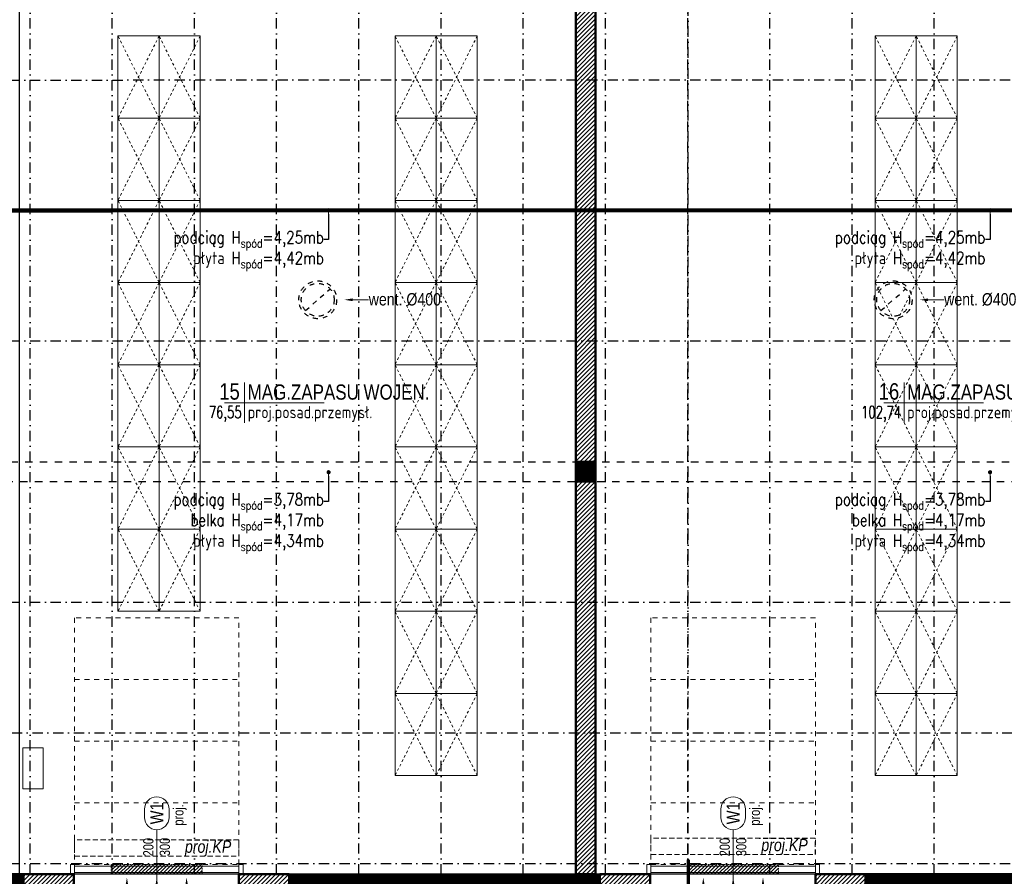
# Model space of a CAD drawing. Header units: centimetres. Extents: x -2715 to 104803, y -1446 to 32152.
# Tile 16 of 27: x 87423 to 88621, y -452 to 591. Entities that reach past the tile are written whole.
import ezdxf
from ezdxf import colors
from ezdxf.entities.mleader import LeaderData, LeaderLine
from ezdxf.enums import TextEntityAlignment as Align
from ezdxf.math import Vec2, Vec3

# ---------------------------------------------------------------- set-up
doc = ezdxf.new("R2010")
doc.units = ezdxf.units.CM
doc.header["$MEASUREMENT"] = 0
for name, pattern in [('ACAD_ISO04W100', [30, 24, -3, 0, -3]), ('Dash', [0.6, 0.3, -0.3]), ('DASHDOT', [25.4, 12.7, -6.35, 0, -6.35]), ('DASHDOT2', [0.5, 0.25, -0.125, 0, -0.125]), ('HIDDEN', [9.525, 6.35, -3.175]), ('HIDDENX2', [19.05, 12.7, -6.35])]:
    doc.linetypes.add(name, pattern=pattern)
for name, color, linetype, lineweight in [('0_TXT', 7, 'Continuous', 15), ('0_TXT niewidoczne', 7, 'Continuous', 15), ('1_ hatch', 8, 'Continuous', 9), ('1_ projection', 9, 'HIDDENX2', 5), ('1_ przerywana  S_CONSTRUCTION', 124, 'DASHDOT2', 25), ('1_ view 1', 7, 'Continuous', 15), ('1_ wall STRUCT', 72, 'Continuous', 50), ('IS_obrys', 6, 'Continuous', 30), ('przekroj projektowany', 10, 'ACAD_ISO04W100', 70)]:
    doc.layers.add(name, color=color, linetype=linetype, lineweight=lineweight)
doc.layers.add('1_ area', color=30, linetype='Continuous', lineweight=9, plot=False)
doc.layers.add('1_ dach - osie', color=7, linetype='DASHDOT')
doc.layers.add('DIM', color=7, linetype='Continuous')
for name, color, linetype, lineweight, true_color in [('1_ doors proj.', 7, 'Continuous', 15, 0x1a8cff), ('1_ hatch proj.', 7, 'Continuous', 9, 0x1a8cff), ('1_ wall STRUCT proj.', 7, 'Continuous', 50, 0x1a8cff), ('2_ doors description proj.', 7, 'Continuous', 15, 0x1a8cff), ('2_ equipment proj._skrzynie', 7, 'Continuous', 9, 0x6a91a9), ('3_ PPOŻ  opisy', 7, 'Continuous', 18, 0x940000)]:
    doc.layers.add(name, color=color, linetype=linetype, lineweight=lineweight, true_color=true_color)
doc.styles.add('ARIAL', font='arial.ttf', dxfattribs={"width": 0.8})
doc.styles.add('BIKTS', font='bikromsw.shx', dxfattribs={"width": 0.85})
doc.styles.add('opis100', font='ARIALN.TTF', dxfattribs={"height": 18})
doc.styles.get("Standard").update_dxf_attribs({"font": 'arial.ttf'})
doc.styles.add('TXT1', font='simplex.shx', dxfattribs={"width": 0.8})
doc.styles.add('TXT_D', font='arial.ttf')
doc.styles.add('TXT_M', font='romans.shx', dxfattribs={"width": 0.75, "oblique": 15})
doc.styles.add('TXT_S', font='romand.shx')

# ---------------------------------------------------------------- blocks, each defined once
blk = doc.blocks.new('vcfnbvcnbvm')
at = {"linetype": 'Dash', "ltscale": 20}
for points in [[(-205, 6), (-5, 6), (-5, 306), (-205, 306), (-205, 6)], [(-205, 231), (-5, 231)], [(-205, 156), (-5, 156)], [(-205, 81), (-5, 81)]]:
    blk.add_lwpolyline(points, dxfattribs=at)
for points in [[(-210, 6), (-205, 6), (-205, -6), (-210, -6), (-210, 6)], [(-210, 6), (-205, 6), (-205, -6), (-210, -6), (-210, 6)], [(-205, 4), (-5, 4), (-5, -4), (-205, -4), (-205, 6)], [(0, 6), (-5, 6), (-5, -6), (0, -6), (0, 6)], [(0, 6), (-5, 6), (-5, -6), (0, -6), (0, 6)]]:
    blk.add_lwpolyline(points)
blk = doc.blocks.new('_OZN.DRZWI')
blk.add_line((0, 0), (61.1, 0))
blk.add_lwpolyline([(-15, 15, -1), (-15, -15), (-25, -15, -1), (-25, 15)], format="xyb", close=True)
at = {"style": 'BIKTS', "width": 0.8}
blk.add_attdef('WYSOK', text='', height=8, rotation=0, dxfattribs=at).set_placement((27.6, 12.7), align=Align.TOP_CENTER)
for p in [(-20, 0), (75.1, 0)]:
    blk.add_attdef('OZN', text='', height=8, rotation=0, dxfattribs=at).set_placement(p, align=Align.MIDDLE)
blk.add_attdef('SZEROK', text='', height=8, rotation=0, dxfattribs=at).set_placement((27.6, -12.4), align=Align.CENTER)
blk = doc.blocks.new('MET')
at = {"layer": '0_TXT niewidoczne'}
for p, q in [((0, -20), (0, 20)), ((-20, 0), (78.66, 0))]:
    blk.add_line(p, q, dxfattribs=at)
at = {"style": 'TXT_D', "width": 0.8, "flags": 4}
blk.add_attdef('NUMER', text='', height=15, dxfattribs=at).set_placement((-6.73, 3.76), align=Align.RIGHT)
blk.add_attdef('NAZWA', (4.15, 3.76), '', height=15, dxfattribs=at)
at = {"layer": '0_TXT niewidoczne', "style": 'TXT_M', "width": 0.8, "flags": 4}
blk.add_attdef('M2', text='', height=12, dxfattribs=at).set_placement((-6.06, -15.36), align=Align.RIGHT)
blk.add_attdef('POSADZKA', (4.15, -15.36), '', height=12, dxfattribs=at)
blk = doc.blocks.new('_DOT')
at = {"color": 0, "linetype": 'ByBlock'}
blk.add_line((-0.5, 0), (-1, 0), dxfattribs=at)
at = {"color": 0, "linetype": 'ByBlock', "const_width": 0.5}
blk.add_lwpolyline([(-0.25, 0, 1), (0.25, 0, 1)], format="xyb", close=True, dxfattribs=at)
blk = doc.blocks.new('fdgfhgfhfh')
at = {"layer": 'DIM'}
blk.add_circle((0, 0), 5, dxfattribs=at)
blk.add_circle((0, 0), 5, dxfattribs=at)
at = {"layer": 'przekroj projektowany', "ltscale": 5}
blk.add_line((0, 255.7), (0, -34), dxfattribs=at)
blk.add_lwpolyline([(32.2, 0), (-87.8, 0), (-49.4, -34.3)], dxfattribs=at)
at = {"layer": 'przekroj projektowany', "color": 7, "ltscale": 5, "insert": (-73.2, 29.9), "char_height": 40, "width": 94.44, "attachment_point": 1, "rotation": 90, "style": 'opis100'}
blk.add_mtext('A', dxfattribs=at)
blk = doc.blocks.new('cxvcbvc')
at = {"layer": '1_ dach - osie'}
blk.add_line((-869, 0), (885.7, 0), dxfattribs=at)
at = {"layer": '1_ area', "rotation": 270}
blk.add_blockref('fdgfhgfhfh', (-1080.5, 0), dxfattribs=at)
blk = doc.blocks.new('RDFEWFGRDGBFH')
at = {"layer": '0_TXT', "color": 150, "linetype": 'ByBlock', "lineweight": -2}
blk.add_line((0, -10), (0, -19.6), dxfattribs=at)
blk.add_open_spline([(0, -19.6), (-1.2, -20.8), (-4.4, -23.7), (4.7, -26.4), (0.8, -31.3), (-0.9, -32.6), (-1.1, -32.7)], degree=3, knots=[0, 0, 0, 0, 4.027858, 10.239386, 15.868897, 16.708323, 16.708323, 16.708323, 16.708323], dxfattribs=at)
at = {"layer": '0_TXT', "color": 150}
blk.add_solid([(-1.7, -10), (0, 0), (1.7, -10)], dxfattribs=at)
blk = doc.blocks.new('NAWIEW')
at = {"layer": '1_ hatch proj.', "linetype": 'Dash', "ltscale": 5}
h = blk.add_hatch(dxfattribs=at)
h.set_pattern_fill('ANSI31', color=256, scale=25)
h.set_pattern_definition([(45, (-87022.5463, 436.0692), (-2.20970869, 2.20970869), [])])
h.paths.add_polyline_path([(-55.3, -13), (55.3, -13), (55.3, -1), (-55.3, -1)])
blk.add_lwpolyline([(-55.3, -13), (55.3, -13), (55.3, -1), (-55.3, -1)], close=True, dxfattribs=at)
at = {"layer": '0_TXT'}
for p in [(-36.3, -16.9), (0, -16.9)]:
    blk.add_blockref('RDFEWFGRDGBFH', p, dxfattribs=at)
at = {"layer": '0_TXT', "xscale": -1}
blk.add_blockref('RDFEWFGRDGBFH', (36.3, -16.9), dxfattribs=at)
blk = doc.blocks.new('vcvcbv')
blk.add_lwpolyline([(-100, 50), (0, 50), (0, 0), (-100, 0), (-100, 50)])
at = {"linetype": 'Dash', "ltscale": 10}
blk.add_lwpolyline([(-100, 0), (0, 50), (0, 0), (-100, 50), (-100, 0)], dxfattribs=at)
blk = doc.blocks.new('sdadsfsdfd')
at = {"layer": '2_ equipment proj._skrzynie', "rotation": 90}
for p in [(364, 100), (414, 100), (701, 100), (751, 100), (1285, 100), (1335, 100), (364, 0), (414, 0), (701, 0), (751, 0), (1285, 0), (1335, 0), (364, -100), (414, -100), (701, -100), (751, -100), (1285, -100), (1335, -100), (364, -200), (414, -200), (701, -200), (751, -200), (1285, -200), (1335, -200), (364, -300), (414, -300), (701, -300), (751, -300), (1285, -300), (1335, -300), (364, -400), (414, -400), (701, -400), (751, -400), (1285, -400), (1335, -400), (364, -500), (414, -500), (701, -500), (751, -500), (1285, -500), (1335, -500), (701, -600), (751, -600), (1285, -600), (1335, -600), (701, -700), (751, -700), (1285, -700), (1335, -700)]:
    blk.add_blockref('vcvcbv', p, dxfattribs=at)
blk = doc.blocks.new('hgfhgjgjj')
at = {"layer": '1_ przerywana  S_CONSTRUCTION', "color": 150, "linetype": 'Dash', "ltscale": 20}
blk.add_lwpolyline([(-15, -13.2), (15, 13.2)], dxfattribs=at)
for radius in [23, 20]:
    blk.add_circle((0, 0), radius, dxfattribs=at)
at = {"layer": '0_TXT', "color": 150}
ml = blk.add_multileader_mtext('Standard', dxfattribs=at)
ml.set_content('{\\fArial Narrow|b0|i0|c238|p34;\\H83.333333x;went. %%C400} ')
ml.set_leader_properties()
ml.build(insert=Vec2(0, 0))
ml.multileader.update_dxf_attribs({"dogleg_length": 0.36, "arrow_head_size": 10})
ctx = ml.context
ctx.base_point, ctx.char_height, ctx.arrow_head_size, ctx.landing_gap_size, ctx.plane_origin = Vec3(61.9, 0), 0.18, 10, 0.09, Vec3(32.3, 0)
notes = []
notes.append((ctx, [(0, (1, 1, 0), (61.5, 0), (1, 0), 0.36, [(0, [(32.3, 0)], 0, [])])]))
ctx.mtext.insert, ctx.mtext.flow_direction = Vec3(62, 8.1), 5
for ctx, leaders in notes:
    for number, flags, end, landing, length, lines in leaders:
        leader = LeaderData()
        leader.index, (leader.has_last_leader_line, leader.has_dogleg_vector, leader.attachment_direction) = number, flags
        leader.last_leader_point, leader.dogleg_vector, leader.dogleg_length = Vec3(end), Vec3(landing), length
        for number, points, colour, breaks in lines:
            line = LeaderLine()
            line.index, line.vertices, line.color, line.breaks = number, Vec3.list(points), colors.encode_raw_color(colour), breaks
            leader.lines.append(line)
        ctx.leaders.append(leader)

msp = doc.modelspace()

# ---------------------------------------------------------------- hatches: boundary and pattern name
at = {"layer": '1_ hatch'}
h = msp.add_hatch(dxfattribs=at)
h.set_pattern_fill('ANSI31', color=256, scale=10)
h.paths.add_polyline_path([(88099.55, 28.93), (88099.55, 52.93), (88123.55, 52.93), (88123.55, 28.93)])
h = msp.add_hatch(dxfattribs=at)
h.set_pattern_fill('ANSI31', color=256, scale=10)
h.paths.add_polyline_path([(87122.55, -489.07), (87122.55, -449.07), (87427.71, -449.07), (87427.71, -489.07)])
h = msp.add_hatch(dxfattribs=at)
h.set_pattern_fill('ANSI31', color=256, scale=10)
h.paths.add_polyline_path([(87750.71, -489.07), (87750.71, -449.07), (88128.88, -449.07), (88128.88, -489.07)])
h = msp.add_hatch(dxfattribs=at)
h.set_pattern_fill('ANSI31', color=256, scale=10)
h.paths.add_polyline_path([(88451.88, -489.07), (88451.88, -449.07), (88830.05, -449.07), (88830.05, -489.07)])
at = {"layer": '1_ hatch proj.'}
h = msp.add_hatch(dxfattribs=at)
h.set_pattern_fill('ANSI31', color=256, scale=30)
h.set_pattern_definition([(45, (547, -2e-12), (-2.65165043, 2.65165043), [])])
h.paths.add_polyline_path([(88099.55, 52.93), (88099.55, 681.93), (88123.55, 681.93), (88123.55, 52.93)])
h = msp.add_hatch(dxfattribs=at)
h.set_pattern_fill('ANSI31', color=256, scale=30)
h.set_pattern_definition([(45, (547, -653), (-2.65165043, 2.65165043), [])])
h.paths.add_polyline_path([(88099.55, -449.07), (88099.55, 28.93), (88123.55, 28.93), (88123.55, -449.07)])
h = msp.add_hatch(dxfattribs=at)
h.set_pattern_fill('ANSI31', color=256, scale=30)
h.set_pattern_definition([(45, (433.1667, -2e-12), (-2.65165043, 2.65165043), [])])
h.paths.add_polyline_path([(87488.71, -489.07), (87427.71, -489.07), (87427.71, -449.07), (87488.71, -449.07)])
h = msp.add_hatch(dxfattribs=at)
h.set_pattern_fill('ANSI31', color=256, scale=30)
h.set_pattern_definition([(45, (695.1667, 0), (-2.65165043, 2.65165043), [])])
h.paths.add_polyline_path([(87750.71, -489.07), (87689.71, -489.07), (87689.71, -449.07), (87750.71, -449.07)])
h = msp.add_hatch(dxfattribs=at)
h.set_pattern_fill('ANSI31', color=256, scale=30)
h.set_pattern_definition([(45, (1134.3333, -2e-12), (-2.65165043, 2.65165043), [])])
h.paths.add_polyline_path([(88189.88, -489.07), (88128.88, -489.07), (88128.88, -449.07), (88189.88, -449.07)])
h = msp.add_hatch(dxfattribs=at)
h.set_pattern_fill('ANSI31', color=256, scale=30)
h.set_pattern_definition([(45, (1396.3333, 2e-13), (-2.65165043, 2.65165043), [])])
h.paths.add_polyline_path([(88451.88, -489.07), (88390.88, -489.07), (88390.88, -449.07), (88451.88, -449.07)])

# ---------------------------------------------------------------- linework, layer by layer
at = {"layer": '1_ area'}
for points in [[(89158.55, -449.07), (86255.55, -449.07), (86255.55, 1166.93), (89158.55, 1166.93)], [(86685.55, -449.07), (89158.55, -449.07), (89158.55, 1166.93), (86685.55, 1166.93)]]:
    msp.add_lwpolyline(points, close=True, dxfattribs=at)
for points in [[(87422.55, -449.07), (87422.55, 681.93), (88099.55, 681.93), (88099.55, -449.07), (87422.55, -449.07)], [(88123.55, 681.93), (88123.55, -449.07), (88797.55, -449.07), (88797.55, -54.07), (89158.55, -54.07), (89158.55, 681.93), (88123.55, 681.93)]]:
    msp.add_lwpolyline(points, dxfattribs=at)
at = {"layer": '1_ projection'}
for points in [[(87427.71, -449.07), (87750.71, -449.07)], [(88128.88, -449.07), (88451.88, -449.07)]]:
    msp.add_lwpolyline(points, dxfattribs=at)
at = {"layer": '1_ przerywana  S_CONSTRUCTION', "ltscale": 50}
for points in [[(87435.55, -449.07), (87435.55, 681.93)], [(87535.55, -449.07), (87535.55, 681.93)], [(87635.55, -449.07), (87635.55, 681.93)], [(87735.55, -449.07), (87735.55, 681.93)], [(87835.55, -449.07), (87835.55, 681.93)], [(87935.55, -449.07), (87935.55, 681.93)], [(88035.55, -449.07), (88035.55, 681.93)], [(88135.55, -449.07), (88135.55, 681.93)], [(88235.55, -449.07), (88235.55, 681.93)], [(88335.55, -449.07), (88335.55, 681.93)], [(88435.55, -449.07), (88435.55, 681.93)], [(88535.55, -449.07), (88535.55, 681.93)], [(86682.49, 517.05), (89183.49, 517.93)], [(86682.55, 199.93), (89183.55, 199.93)], [(86682.55, -118.07), (89183.55, -118.07)], [(86685.55, -277.07), (89183.55, -277.07)], [(86682.55, -436.07), (89183.55, -436.07)]]:
    msp.add_lwpolyline(points, dxfattribs=at)
at = {"layer": '1_ przerywana  S_CONSTRUCTION', "color": 18, "ltscale": 100, "const_width": 5}
msp.add_lwpolyline([(86215.55, 358.41), (89183.55, 358.93)], dxfattribs=at)
at = {"layer": '1_ przerywana  S_CONSTRUCTION', "linetype": 'Dash', "ltscale": 30}
for points in [[(86835.55, 52.93), (89158.55, 52.93)], [(86685.55, 28.93), (89158.55, 28.93)]]:
    msp.add_lwpolyline(points, dxfattribs=at)
at = {"layer": '1_ wall STRUCT'}
for points in [[(88099.55, 28.93), (88099.55, 52.93), (88123.55, 52.93), (88123.55, 28.93), (88099.55, 28.93)], [(87122.55, -489.07), (87122.55, -449.07), (87427.71, -449.07), (87427.71, -489.07), (87122.55, -489.07)], [(87750.71, -489.28), (87750.71, -449.28), (88128.88, -449.07), (88128.88, -489.07), (87750.71, -489.28)], [(88451.88, -489.07), (88451.88, -449.07), (88830.05, -449.07), (88830.05, -489.07), (88451.88, -489.07)]]:
    msp.add_lwpolyline(points, dxfattribs=at)
at = {"layer": '1_ wall STRUCT proj.'}
for points in [[(88099.55, 52.93), (88099.55, 681.93), (88123.55, 681.93), (88123.55, 52.93), (88099.55, 52.93)], [(88099.55, -449.07), (88099.55, 28.93), (88123.55, 28.93), (88123.55, -449.07), (88099.55, -449.07)], [(87488.71, -489.07), (87427.71, -489.07), (87427.71, -449.07), (87488.71, -449.07), (87488.71, -489.07)], [(87750.71, -489.07), (87689.71, -489.07), (87689.71, -449.07), (87750.71, -449.07), (87750.71, -489.07)], [(88189.88, -489.07), (88128.88, -489.07), (88128.88, -449.07), (88189.88, -449.07), (88189.88, -489.07)], [(88451.88, -489.07), (88390.88, -489.07), (88390.88, -449.07), (88451.88, -449.07), (88451.88, -489.07)]]:
    msp.add_lwpolyline(points, dxfattribs=at)
at = {"layer": '3_ PPOŻ  opisy', "linetype": 'Continuous', "lineweight": 20, "ltscale": 3}
msp.add_lwpolyline([(87451.61, -345.02), (87451.61, -295.02), (87426.61, -295.02), (87426.61, -345.02), (87451.61, -345.02)], dxfattribs=at)

# ---------------------------------------------------------------- block references
at = {"layer": '0_TXT'}
ref = msp.add_blockref('MET', (87696.64, 124.73), dxfattribs=dict(at, xscale=1.23, yscale=1.23, zscale=1.23, rotation=359.9999999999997))
ref.add_attrib('NUMER', '15', dxfattribs={"layer": '0', "height": 20, "style": 'TXT_D', "width": 0.8, "flags": 4}).set_placement((87690.68, 128.42), align=Align.RIGHT)
ref.add_attrib('NAZWA', 'MAG.ZAPASU WOJEN.', (87700.33, 128.42), dxfattribs={"layer": '0', "height": 18.45, "style": 'TXT_D', "width": 0.8, "flags": 4})
ref.add_attrib('M2', '76,55', dxfattribs={"layer": '0', "height": 14.76, "style": 'TXT_S', "width": 0.7, "flags": 4}).set_placement((87692.95, 105.84), align=Align.RIGHT)
ref.add_attrib('POSADZKA', 'proj.posad.przemysł.', (87700.33, 105.84), dxfattribs={"layer": '0', "color": 150, "height": 14.76, "style": 'TXT_S', "width": 0.8, "flags": 4})
ref = msp.add_blockref('MET', (88498.82, 124.73), dxfattribs=dict(at, xscale=1.23, yscale=1.23, zscale=1.23, rotation=359.9999999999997))
ref.add_attrib('NUMER', '16', dxfattribs={"layer": '0', "height": 20, "style": 'TXT_D', "width": 0.8, "flags": 4}).set_placement((88492.86, 128.42), align=Align.RIGHT)
ref.add_attrib('NAZWA', 'MAG.ZAPASU WOJEN.', (88502.51, 128.42), dxfattribs={"layer": '0', "height": 18.45, "style": 'TXT_D', "width": 0.8, "flags": 4})
ref.add_attrib('M2', '102,74', dxfattribs={"layer": '0', "height": 14.76, "style": 'TXT_S', "width": 0.7, "flags": 4}).set_placement((88495.13, 105.84), align=Align.RIGHT)
ref.add_attrib('POSADZKA', 'proj.posad.przemysł.', (88502.51, 105.84), dxfattribs={"layer": '0', "color": 150, "height": 14.76, "style": 'TXT_S', "width": 0.8, "flags": 4})
for p in [(87589.71, -436.07), (88290.88, -436.07)]:
    msp.add_blockref('NAWIEW', p, dxfattribs=at)
at = {"layer": '1_ area', "rotation": 90}
msp.add_blockref('cxvcbvc', (88236.05, 393.47), dxfattribs=at)
at = {"layer": '1_ doors proj.'}
for p in [(87694.71, -443.07), (88395.88, -443.07)]:
    msp.add_blockref('vcfnbvcnbvm', p, dxfattribs=at)
at = {"layer": '1_ view 1'}
for p in [(87785.55, 249.93), (88485.55, 249.93)]:
    msp.add_blockref('hgfhgjgjj', p, dxfattribs=at)
at = {"layer": '2_ doors description proj.'}
ref = msp.add_blockref('_OZN.DRZWI', (87589.71, -394.9), dxfattribs=dict(at, xscale=-1, rotation=89.99999999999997))
ref.add_attrib('OZN', 'proj.', dxfattribs={"layer": '0', "color": 7, "lineweight": 5, "height": 12.5, "rotation": 90, "style": 'BIKTS', "width": 0.8}).set_placement((87617.54, -376.85), align=Align.MIDDLE)
ref.add_attrib('WYSOK', '300', dxfattribs={"layer": '0', "color": 7, "lineweight": 5, "height": 12.5, "rotation": 90, "style": 'BIKTS', "width": 0.8}).set_placement((87593.25, -415.86), align=Align.TOP_CENTER)
ref.add_attrib('SZEROK', '200', dxfattribs={"layer": '0', "color": 7, "lineweight": 5, "height": 12.5, "rotation": 90, "style": 'BIKTS', "width": 0.8}).set_placement((87585.7, -416.06), align=Align.CENTER)
ref.add_attrib('OZN', 'W1', dxfattribs={"layer": '0', "color": 7, "lineweight": 5, "height": 16, "rotation": 90, "style": 'ARIAL', "width": 0.8}).set_placement((87589.71, -374.9), align=Align.MIDDLE)
ref = msp.add_blockref('_OZN.DRZWI', (88290.88, -394.9), dxfattribs=dict(at, xscale=-1, rotation=89.99999999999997))
ref.add_attrib('OZN', 'proj.', dxfattribs={"layer": '0', "color": 7, "lineweight": 5, "height": 12.5, "rotation": 90, "style": 'BIKTS', "width": 0.8}).set_placement((88318.7, -376.85), align=Align.MIDDLE)
ref.add_attrib('WYSOK', '300', dxfattribs={"layer": '0', "color": 7, "lineweight": 5, "height": 12.5, "rotation": 90, "style": 'BIKTS', "width": 0.8}).set_placement((88294.42, -415.86), align=Align.TOP_CENTER)
ref.add_attrib('SZEROK', '200', dxfattribs={"layer": '0', "color": 7, "lineweight": 5, "height": 12.5, "rotation": 90, "style": 'BIKTS', "width": 0.8}).set_placement((88286.87, -416.06), align=Align.CENTER)
ref.add_attrib('OZN', 'W1', dxfattribs={"layer": '0', "color": 7, "lineweight": 5, "height": 16, "rotation": 90, "style": 'ARIAL', "width": 0.8}).set_placement((88290.88, -374.9), align=Align.MIDDLE)
at = {"layer": '2_ equipment proj._skrzynie'}
msp.add_blockref('sdadsfsdfd', (87228.55, 470.93), dxfattribs=at)

# ---------------------------------------------------------------- leaders
at = {"layer": '0_TXT'}
ml = msp.add_multileader_mtext('Standard', dxfattribs=at)
ml.set_content('\\A1;podciąg H{\\H0.7x;\\S^ spód;}=4,25mb\\Ppłyta H{\\H0.7x;\\S^ spód;}=4,42mb    ', style='TXT1')
ml.set_leader_properties()
ml.set_arrow_properties(name='DOT')
ml.build(insert=Vec2(0, 0))
ml.multileader.update_dxf_attribs({"dogleg_length": 5.69, "arrow_head_size": 5})
ctx = ml.context
ctx.base_point, ctx.char_height, ctx.arrow_head_size, ctx.landing_gap_size, ctx.plane_origin = Vec3(87591.86, 323.46), 15, 5, 0.09, Vec3(87828.53, 345.52)
ctx.text_align_type = 2
notes = []
notes.append((ctx, [(0, (1, 1, 0), (87798.76, 323.46), (-1, 0), 5.69, [(0, [(87798.76, 358.93)], 0, [])])]))
ctx.mtext.insert, ctx.mtext.alignment, ctx.mtext.flow_direction = Vec3(87792.98, 333.46), 3, 5
ml = msp.add_multileader_mtext('Standard', dxfattribs=at)
ml.set_content('\\A1;podciąg H{\\H0.7x;\\S^ spód;}=4,25mb\\Ppłyta H{\\H0.7x;\\S^ spód;}=4,42mb    ', style='TXT1')
ml.set_leader_properties()
ml.set_arrow_properties(name='DOT')
ml.build(insert=Vec2(0, 0))
ml.multileader.update_dxf_attribs({"dogleg_length": 5.69, "arrow_head_size": 5})
ctx = ml.context
ctx.base_point, ctx.char_height, ctx.arrow_head_size, ctx.landing_gap_size, ctx.plane_origin = Vec3(88396.5, 323.46), 15, 5, 0.09, Vec3(88633.17, 345.52)
ctx.text_align_type = 2
notes.append((ctx, [(0, (1, 1, 0), (88603.4, 323.46), (-1, 0), 5.69, [(0, [(88603.4, 358.93)], 0, [])])]))
ctx.mtext.insert, ctx.mtext.alignment, ctx.mtext.flow_direction = Vec3(88597.62, 333.46), 3, 5
ml = msp.add_multileader_mtext('Standard', dxfattribs=at)
ml.set_content('\\A1;podciąg H{\\H0.7x;\\S^ spód;}=3,78mb\\Pbelka H{\\H0.7x;\\S^ spód;}=4,17mb\\Ppłyta H{\\H0.7x;\\S^ spód;}=4,34mb    ', style='TXT1')
ml.set_leader_properties()
ml.set_arrow_properties(name='DOT')
ml.build(insert=Vec2(0, 0))
ml.multileader.update_dxf_attribs({"dogleg_length": 5.69, "arrow_head_size": 5})
ctx = ml.context
ctx.base_point, ctx.char_height, ctx.arrow_head_size, ctx.landing_gap_size, ctx.plane_origin = Vec3(87591.86, 4.68), 15, 5, 0.09, Vec3(87828.53, 26.74)
ctx.text_align_type = 2
notes.append((ctx, [(0, (1, 1, 0), (87798.76, 4.68), (-1, 0), 5.69, [(0, [(87798.76, 40.15)], 0, [])])]))
ctx.mtext.insert, ctx.mtext.alignment, ctx.mtext.flow_direction = Vec3(87792.98, 14.68), 3, 5
ml = msp.add_multileader_mtext('Standard', dxfattribs=at)
ml.set_content('\\A1;podciąg H{\\H0.7x;\\S^ spód;}=3,78mb\\Pbelka H{\\H0.7x;\\S^ spód;}=4,17mb\\Ppłyta H{\\H0.7x;\\S^ spód;}=4,34mb    ', style='TXT1')
ml.set_leader_properties()
ml.set_arrow_properties(name='DOT')
ml.build(insert=Vec2(0, 0))
ml.multileader.update_dxf_attribs({"dogleg_length": 5.69, "arrow_head_size": 5})
ctx = ml.context
ctx.base_point, ctx.char_height, ctx.arrow_head_size, ctx.landing_gap_size, ctx.plane_origin = Vec3(88396.5, 4.68), 15, 5, 0.09, Vec3(88633.17, 26.74)
ctx.text_align_type = 2
notes.append((ctx, [(0, (1, 1, 0), (88603.4, 4.68), (-1, 0), 5.69, [(0, [(88603.4, 40.15)], 0, [])])]))
ctx.mtext.insert, ctx.mtext.rotation, ctx.mtext.alignment, ctx.mtext.flow_direction = Vec3(88597.62, 14.68), 4.712389, 3, 5
for ctx, leaders in notes:
    for number, flags, end, landing, length, lines in leaders:
        leader = LeaderData()
        leader.index, (leader.has_last_leader_line, leader.has_dogleg_vector, leader.attachment_direction) = number, flags
        leader.last_leader_point, leader.dogleg_vector, leader.dogleg_length = Vec3(end), Vec3(landing), length
        for number, points, colour, breaks in lines:
            line = LeaderLine()
            line.index, line.vertices, line.color, line.breaks = number, Vec3.list(points), colors.encode_raw_color(colour), breaks
            leader.lines.append(line)
        ctx.leaders.append(leader)

# ---------------------------------------------------------------- next in the draw order: texts
at = {"layer": '0_TXT', "color": 7, "char_height": 15, "width": 62.2527, "attachment_point": 1, "line_spacing_factor": 0.8, "style": 'TXT_D', "bg_fill": 3, "box_fill_scale": 1, "bg_fill_color": 256, "bg_fill_transparency": 0}
for insert in [(87621.08, -407.92), (88322.25, -405.92)]:
    msp.add_mtext('\\pxqc;{\\fArial Narrow|b0|i1|c238|p34;\\C150;proj.KP}', dxfattribs=dict(at, insert=insert))

# ---------------------------------------------------------------- next in the draw order: linework, layer by layer
at = {"layer": '0_TXT', "color": 150, "linetype": 'HIDDEN'}
for points in [[(87489.61, -427.07), (87689.61, -427.07), (87689.61, -407.07), (87489.61, -407.07), (87489.61, -427.07)], [(88190.78, -425.07), (88390.78, -425.07), (88390.78, -405.07), (88190.78, -405.07), (88190.78, -425.07)]]:
    msp.add_lwpolyline(points, dxfattribs=at)
at = {"layer": 'IS_obrys'}
msp.add_lwpolyline([(87422.55, 681.93), (88099.55, 681.93), (88099.55, -449.09), (87422.55, -449.09)], close=True, dxfattribs=at)
msp.add_lwpolyline([(88123.55, 681.93), (89158.55, 681.93), (89158.55, -54.07), (88797.55, -54.07), (88797.55, -449.07), (88123.55, -449.07), (88123.55, 681.93)], dxfattribs=at)

doc.saveas('drawing.dxf')
